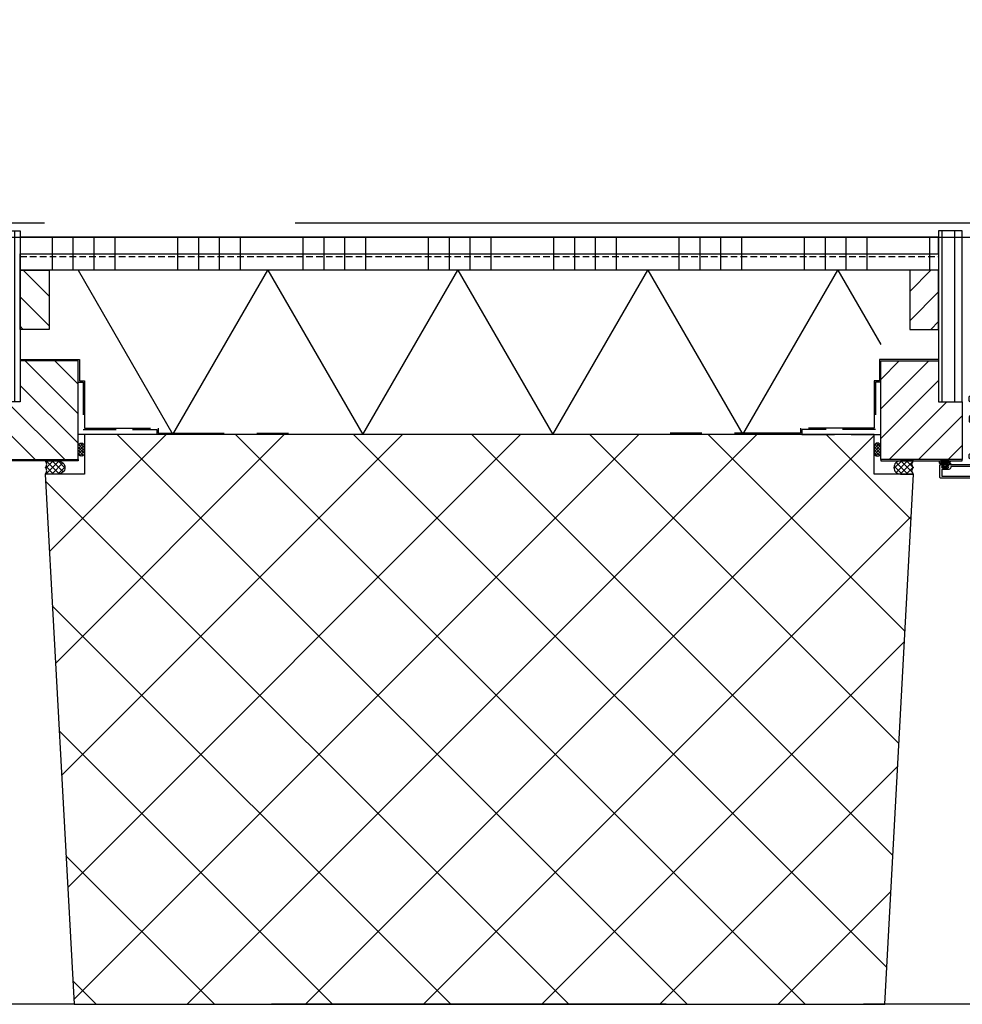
# Model space of a CAD drawing. Header units: millimetres. Extents: x 111285 to 237437, y -9513 to 52045.
# Tile 86 of 117: x 144133 to 144849, y 0 to 748. Entities that reach past the tile are written whole.
import ezdxf

# ---------------------------------------------------------------- set-up
doc = ezdxf.new("R2010")
doc.units = ezdxf.units.MM
doc.header["$LTSCALE"] = 100
for name, pattern in [('CENTER', [50.8, 31.75, -6.35, 6.35, -6.35]), ('DASHED', [0.75, 0.5, -0.25]), ('DASHED3', [4.5, 3, -1.5])]:
    doc.linetypes.add(name, pattern=pattern)
doc.layers.get('0').update_dxf_attribs({"color": 252})
for name, color, linetype in [('0-aanzicht', 252, 'Continuous'), ('0-afwerking', 252, 'Continuous'), ('0-arc-wanden', 252, 'Continuous'), ('0-arcering', 252, 'Continuous'), ('0-binnenwanden', 252, 'Continuous'), ('0-BUITENKOZIJNEN', 252, 'Continuous'), ('0-constructie', 252, 'Continuous'), ('0-HOOFDSTRAMIEN', 1, 'CENTER'), ('0-ISOLATIE', 252, 'Continuous'), ('0-METSTU', 252, 'Continuous')]:
    doc.layers.add(name, color=color, linetype=linetype)
doc.layers.add('X-ref binnenlijn', color=252, linetype='Continuous', plot=False)
pattern_1 = [(90, (330, 594), (-9.525, 2e-15), [])]
pattern_2 = [(90, (330, 594), (-95.25, 7e-15), []), (90, (345.875, 609.875), (-95.25, 7e-15), []), (90, (361.75, 625.75), (-95.25, 7e-15), []), (90, (377.625, 641.625), (-95.25, 7e-15), [])]
pattern_3 = [(315, (18341, 5e-10), (-11.22532, -11.22532), [])]
pattern_4 = [(225, (18319, 5e-10), (11.22532, -11.22532), [])]

# ---------------------------------------------------------------- blocks, each defined once
blk = doc.blocks.new('U-STRAMIEN')
at = {"layer": '0-HOOFDSTRAMIEN', "ltscale": 0.3}
blk.add_lwpolyline([(-5000, 0), (68000, 0)], dxfattribs=at)
blk = doc.blocks.new('770759block')
at = {"linetype": 'Continuous'}
for points in [[(20.88, -31.5, 0.126173), (20.73, -31.54), (19.25, -32.4), (18.7, -32.4, -0.414214), (18.5, -32.2), (18.5, -31.17, -0.609065), (18.82, -31.01, 1.936492), (18.82, -29.79, -0.609065), (18.5, -29.63), (18.5, -28.6), (18.5, -28.6, -0.534511), (18.78, -28.41), (18.78, -28.41), (20.2, -29, 0.376373), (22.08, -28.37), (22.69, -27.3, -0.267949), (23.12, -27.05), (25.5, -27.05, 0.414214), (26, -26.55), (26, -23.85, 0.414214), (25.7, -23.55), (25.1, -23.55, -1), (25.1, -22.55), (26.7, -22.55, -0.414214), (27.2, -23.05), (27.2, -26.55, 0.414214), (27.7, -27.05), (38.88, -27.05, -0.267949), (39.31, -27.3), (39.92, -28.37, 0.376373), (41.8, -29), (43.22, -28.41, -0.534511), (43.5, -28.6), (43.5, -29.63, -0.609065), (43.18, -29.79, 1.936492), (43.18, -31.01, -0.609065), (43.5, -31.17), (43.5, -32.2), (43.5, -32.2, -0.414214), (43.3, -32.4), (43.3, -32.4), (42.75, -32.4), (41.27, -31.54, 0.126173), (41.12, -31.5, -0.233397), (38.38, -30.07, 0.239087), (36.36, -29.05), (25.64, -29.05, 0.239087), (23.62, -30.07, -0.233397)], [(18.7, -45.6), (18.7, -45.6, 0.414214), (18.5, -45.8), (18.5, -46.83, 0.609065), (18.82, -46.99, -1.936492), (18.82, -48.21, 0.609065), (18.5, -48.37), (18.5, -49.4, 0.534511), (18.78, -49.59), (20.2, -49, -0.376373), (22.08, -49.63), (22.69, -50.7, 0.267949), (23.12, -50.95), (38.88, -50.95, 0.267949), (39.31, -50.7), (39.92, -49.63, -0.376373), (41.8, -49), (43.22, -49.59, 0.534511), (43.5, -49.4), (43.5, -48.37, 0.609065), (43.18, -48.21, -1.936492), (43.18, -46.99, 0.609065), (43.5, -46.83), (43.5, -45.8, 0.414214), (43.3, -45.6), (42.75, -45.6), (41.27, -46.46, -0.126173), (41.12, -46.5, 0.233397), (38.38, -47.93, -0.239087), (36.36, -48.95), (25.64, -48.95, -0.239087), (23.62, -47.93, 0.233397), (20.88, -46.5, -0.126173), (20.73, -46.46), (19.25, -45.6)]]:
    blk.add_lwpolyline(points, format="xyb", close=True, dxfattribs=at)
at = {"layer": '0-BUITENKOZIJNEN', "linetype": 'Continuous', "ltscale": 0.25}
blk.add_lwpolyline([(20.6, -31.61), (19.24, -32.4), (18.7, -32.4, -0.414214), (18.5, -32.2), (18.5, -28.4, -0.414214), (18.7, -28.2), (20.73, -29.04, 0.9366), (21.09, -29.22), (22.11, -27.45, 0.577375), (21.85, -27), (18.3, -27, -0.414214), (17.6, -26.3), (17.6, -23.8, -0.414214), (17.9, -23.5), (18.5, -23.5, 1), (18.5, -22.5), (15.3, -22.5, 0.412335), (14.5, -23.29, 0.416094), (14.7, -23.5), (15.9, -23.5, -0.414214), (16.1, -23.7), (16.1, -26.5, -0.414214), (15.6, -27), (2.29, -27, -0.410557), (1.79, -26.51), (1.6, -11), (1.6, -8.5, -0.414214), (2.1, -8), (3, -8, -0.414214), (3.2, -8.2), (3.2, -9.1, 1), (4, -9.1), (4, -6, 0.414214), (3.5, -5.5), (3.2, -5.5, 0.414214), (3, -5.7), (3, -6.3, -0.414214), (2.5, -6.8), (1.9, -6.8, -0.414214), (1.4, -6.3), (1.4, -1.7, -0.414214), (1.9, -1.2), (2.5, -1.2, -0.414214), (3, -1.7), (3, -2.3, 0.414214), (3.2, -2.5), (3.5, -2.5, 0.414214), (4, -2), (4, -0.5, 0.414214), (3.5, 0), (0.5, 0, 0.414214), (0, -0.5), (0, -77.5, 0.414214), (0.5, -78), (9.7, -78, 0.414214), (10.2, -77.5), (10.2, -76, 0.414214), (9.7, -75.5), (9.6, -75.5, 0.414214), (9.4, -75.7), (9.4, -76, -1), (7.8, -76), (7.8, -72, -1), (9.4, -72), (9.4, -72.3, 0.414214), (9.6, -72.5), (9.7, -72.5, 0.414214), (10.2, -72), (10.2, -51.5, -0.414214), (10.7, -51), (16.2, -51, -0.414214), (16.7, -51.5), (16.7, -54.6, -0.414214), (16.5, -54.8), (14.9, -54.8, 0.414214), (14.7, -55, 0.414214), (15.5, -55.8), (17.8, -55.8, 0.414214), (18.3, -55.3), (18.3, -51.2, -0.414214), (18.5, -51), (21.85, -51, 0.577351), (22.11, -50.55), (21.09, -48.78, 0.936617), (20.73, -48.96), (18.7, -49.8, -0.414214), (18.5, -49.6), (18.5, -45.8, -0.414214), (18.7, -45.6), (19.24, -45.6), (20.6, -46.39, 0.999993), (21, -46.39), (21, -46.04, 0.267949), (19.5, -43.44), (19, -43.15, -0.267949), (18.5, -42.29), (18.5, -35.71, -0.267949), (19, -34.85), (19.5, -34.56, 0.267949), (21, -31.96), (21, -31.61, 0.999992)], format="xyb", close=True, dxfattribs=at)
at = {"layer": '0-BUITENKOZIJNEN', "linetype": 'Continuous'}
for points in [[(58, -23.5, -0.536675), (57.82, -23.22, -0.301511), (59.66, -22), (61.5, -22, -0.414214), (62, -22.5), (62, -55.5, -0.414214), (61.5, -56), (59.66, -56, -0.301511), (57.82, -54.78, -0.536675), (58, -54.5), (59.7, -54.5, 0.414214), (60.2, -54), (60.2, -51.5, 0.414214), (59.7, -51), (46.2, -51, 0.414214), (45.7, -51.5), (45.7, -54, 0.414214), (46.2, -54.5), (47.6, -54.5, -0.553992), (47.78, -54.79, -0.287008), (46.16, -55.8), (43.4, -55.8, -0.414214), (42.4, -54.8), (42.4, -54.7, -0.414214), (42.6, -54.5), (43.8, -54.5, 0.414214), (44, -54.3), (44, -51.7, 0.414214), (43.3, -51), (43.3, -51), (40.63, -51), (40.63, -51, -0.57735), (40.37, -50.55), (40.74, -49.92), (41.37, -48.82, -1), (41.74, -48.97), (43.22, -49.59, 0.534511), (43.5, -49.4), (43.5, -49.4), (43.5, -45.8, 0.414214), (43.3, -45.6), (42.76, -45.6), (42.76, -45.6), (41.4, -46.39, -1.077346), (41, -46.42), (41, -46.04, -0.267949), (42.5, -43.44), (42.5, -43.44), (43, -43.15, 0.267949), (43.5, -42.29), (43.5, -39), (43.5, -39), (43.5, -35.71, 0.267949), (43, -34.85), (43, -34.85), (42.5, -34.56, -0.267949), (41, -31.96), (41, -31.96), (41, -31.58, -1.077346), (41.4, -31.61), (42.76, -32.4), (43.3, -32.4, 0.414214), (43.5, -32.2), (43.5, -32.2), (43.5, -28.6), (43.5, -28.6, 0.534511), (43.22, -28.41), (41.74, -29.03), (41.74, -29.03, -1), (41.37, -29.18), (41.37, -29.18), (40.74, -28.08), (40.74, -28.08), (40.37, -27.45, -0.57735), (40.63, -27), (40.63, -27), (43.3, -27, 0.414214), (44, -26.3), (44, -23.7, 0.414214), (43.8, -23.5), (42.6, -23.5, -0.414214), (42.4, -23.3), (42.4, -23.2, -0.414214), (43.4, -22.2), (46.16, -22.2, -0.287008), (47.78, -23.21, -0.553992), (47.6, -23.5), (46.2, -23.5, 0.414214), (45.7, -24), (45.7, -26.5, 0.414214), (46.2, -27), (59.7, -27, 0.414214), (60.2, -26.5), (60.2, -24, 0.414214), (59.7, -23.5)], [(1.4, -49.1), (1.4, -45.89, -0.414214), (1.6, -45.69), (1.8, -45.69, 0.414214), (2, -45.49), (2, -44.4, 0.414214), (1.8, -44.2), (1.6, -44.2, -0.414214), (1.4, -44), (1.4, -30.5, -0.414214), (1.6, -30.3), (1.8, -30.3, 0.414214), (2, -30.1), (2, -29, -0.414214), (2.2, -28.8), (3.3, -28.8, 0.414214), (3.5, -28.6, -0.414214), (3.7, -28.4), (14.99, -28.4, -0.414214), (15.19, -28.6, 0.414214), (15.39, -28.8), (16.5, -28.8, -0.414214), (16.7, -29), (16.7, -49, -0.414214), (16.5, -49.2), (15.4, -49.2, 0.414214), (15.2, -49.4, -0.414214), (15, -49.6), (10.4, -49.6, -0.414214), (10.2, -49.4, 0.414214), (10, -49.2), (9, -49.2, 0.414214), (8.8, -49.4, -0.414214), (8.6, -49.6), (1.9, -49.6, -0.414214)], [(60.6, -34), (60.6, -34), (60.6, -30.5), (60.6, -30.5, 0.414214), (60.4, -30.3, -0.414214), (60.2, -30.1), (60.2, -29), (60.2, -29, 0.414214), (60, -28.8), (58.9, -28.8, -0.414214), (58.7, -28.6, 0.414214), (58.5, -28.4), (47, -28.4), (47, -28.4, 0.414214), (46.8, -28.6, -0.414214), (46.6, -28.8), (45.5, -28.8, 0.414214), (45.3, -29), (45.3, -30.1), (45.3, -49), (45.3, -49, 0.414214), (45.5, -49.2), (46.6, -49.2, -0.414214), (46.8, -49.4, 0.414214), (47, -49.6), (58.5, -49.6, 0.414214), (58.7, -49.4), (58.7, -49.4, -0.414214), (58.9, -49.2), (58.9, -49.2), (60, -49.2, 0.414214), (60.2, -49), (60.2, -49), (60.2, -47.9), (60.2, -47.9, -0.414214), (60.4, -47.7), (60.4, -47.7, 0.414214), (60.6, -47.5), (60.6, -47.5)], [(6.1, -76.6), (1.9, -76.6, -0.414214), (1.4, -76.1), (1.4, -51.5, -0.414214), (1.9, -51), (8.3, -51, -0.414214), (8.8, -51.5), (8.8, -69.3, -0.414214), (8.3, -69.8), (8.1, -69.8, 0.414214), (6.6, -71.3), (6.6, -76.1, -0.414214)]]:
    blk.add_lwpolyline(points, format="xyb", close=True, dxfattribs=at)
blk = doc.blocks.new('onderlegger beganegrond')
at = {"layer": '0-arc-wanden', "ltscale": 0.1}
h = blk.add_hatch(dxfattribs=at)
h.set_pattern_fill('ANSI37', color=256, scale=20, style=0)
h.set_pattern_definition([(45, (14730, 594), (-44.9013, 44.9013), []), (135, (14730, 594), (-44.9013, -44.9013), [])])
h.paths.add_polyline_path([(18030, 403), (18000, 403), (18022, 0), (18638, 0), (18660, 403), (18630, 403), (18630, 433), (18030, 433)])
at = {"layer": '0-arcering', "ltscale": 0.1}
h = blk.add_hatch(dxfattribs=at)
h.set_pattern_fill('ANSI31', color=256, scale=3, angle=45, style=0)
h.set_pattern_definition(pattern_1)
h.paths.add_polyline_path([(17963, 588), (17981, 588), (17981, 458), (17963, 458)])
h = blk.add_hatch(dxfattribs=at)
h.set_pattern_fill('ANSI31', color=256, scale=3, angle=45, style=0)
h.set_pattern_definition(pattern_1)
h.paths.add_polyline_path([(18697, 588), (18679, 588), (18679, 458), (18697, 458)])
h = blk.add_hatch(dxfattribs=at)
h.set_pattern_fill('ANSI34', color=256, scale=5, angle=45, style=0)
h.set_pattern_definition(pattern_2)
h.paths.add_polyline_path([(17981, 570.5), (18679, 570.5), (18679, 583), (17981, 583)])
h = blk.add_hatch(dxfattribs=at)
h.set_pattern_fill('ANSI34', color=256, scale=5, angle=45, style=0)
h.set_pattern_definition(pattern_2)
h.paths.add_polyline_path([(17981, 570.5), (18679, 570.5), (18679, 558), (17981, 558)])
h = blk.add_hatch(dxfattribs=at)
h.set_pattern_fill('ANSI31', color=256, scale=5, style=0)
h.set_pattern_definition(pattern_3)
h.paths.add_polyline_path([(17981, 558), (18003, 558), (18003, 513), (17981, 513)])
h = blk.add_hatch(dxfattribs=at)
h.set_pattern_fill('ANSI31', color=256, scale=5, style=0)
h.set_pattern_definition(pattern_4)
h.paths.add_polyline_path([(18679, 558), (18657, 558), (18657, 513), (18679, 513)])
h = blk.add_hatch(dxfattribs=at)
h.set_pattern_fill('ANSI31', color=256, scale=5, style=0)
h.set_pattern_definition(pattern_3)
h.paths.add_polyline_path([(17963, 414), (18025, 414), (18025, 489), (17981, 489), (17981, 458), (17963, 458)])
h = blk.add_hatch(dxfattribs=at)
h.set_pattern_fill('ANSI31', color=256, scale=5, style=0)
h.set_pattern_definition(pattern_4)
h.paths.add_polyline_path([(18697, 414), (18635, 414), (18635, 489), (18679, 489), (18679, 458), (18697, 458)])
h = blk.add_hatch(dxfattribs=at)
h.set_pattern_fill('ANSI37', color=256, scale=0.5, angle=-90, style=0)
h.set_pattern_definition([(45, (-3665.5, -12018.1136), (1.12253202, -1.12253202), []), (315, (-3665.5, -12018.1136), (-1.12253202, -1.12253202), [])])
edge = h.paths.add_edge_path()
edge.add_line((18025, 419.11), (18025, 424.11))
edge.add_arc((18027.5, 424.11), 2.5, 90, 180, ccw=False)
edge.add_arc((18027.5, 424.11), 2.5, 0, 90, ccw=False)
edge.add_line((18030, 424.11), (18030, 419.11))
edge.add_arc((18027.5, 419.11), 2.5, -90, 0, ccw=False)
edge.add_arc((18027.5, 419.11), 2.5, 180, 270, ccw=False)
h = blk.add_hatch(dxfattribs=at)
h.set_pattern_fill('ANSI37', color=256, scale=0.5, angle=-90, style=0)
h.set_pattern_definition([(135, (40325.5, -12018.1136), (-1.12253202, -1.12253202), []), (225, (40325.5, -12018.1136), (1.12253202, -1.12253202), [])])
edge = h.paths.add_edge_path()
edge.add_line((18635, 419.11), (18635, 424.11))
edge.add_arc((18632.5, 424.11), 2.5, 360, 450)
edge.add_arc((18632.5, 424.11), 2.5, 90, 180)
edge.add_line((18630, 424.11), (18630, 419.11))
edge.add_arc((18632.5, 419.11), 2.5, 180, 270)
edge.add_arc((18632.5, 419.11), 2.5, 270, 360)
h = blk.add_hatch(dxfattribs=at)
h.set_pattern_fill('ANSI37', color=256, style=0)
h.set_pattern_definition([(315, (-6874.448, 43794), (-2.24506403, -2.24506403), []), (225, (-6874.448, 43794), (-2.24506403, 2.24506403), [])])
edge = h.paths.add_edge_path()
edge.add_line((18000, 413), (18010, 413))
edge.add_arc((18010, 408), 5, 0, 90, ccw=False)
edge.add_arc((18010, 408), 5, -90, 0, ccw=False)
edge.add_line((18010, 403), (18000, 403))
edge.add_arc((17998.15, 405.5), 3.11, 306.55916, 413.44084)
edge.add_arc((17998.15, 410.5), 3.11, 306.55916, 413.44084)
h = blk.add_hatch(dxfattribs=at)
h.set_pattern_fill('ANSI37', color=256, style=0)
h.set_pattern_definition([(225, (43534.448, 43794), (2.24506403, -2.24506403), []), (315, (43534.448, 43794), (2.24506403, 2.24506403), [])])
edge = h.paths.add_edge_path()
edge.add_line((18660, 413), (18650, 413))
edge.add_arc((18650, 408), 5, 90, 180)
edge.add_arc((18650, 408), 5, 180, 270)
edge.add_line((18650, 403), (18660, 403))
edge.add_arc((18661.85, 405.5), 3.11, 126.55916, 233.44084, ccw=False)
edge.add_arc((18661.85, 410.5), 3.11, 126.55916, 233.44084, ccw=False)
at = {"linetype": 'DASHED', "ltscale": 0.1}
blk.add_line((17981, 568.5), (18679, 568.5), dxfattribs=at)
at = {"linetype": 'DASHED', "ltscale": 0.5}
for points in [[(18029, 437), (18085, 437), (18085, 433), (18025, 433), (18025, 473), (18029, 473)], [(18631, 437), (18575, 437), (18575, 433), (18635, 433), (18635, 473), (18631, 473)]]:
    blk.add_lwpolyline(points, close=True, dxfattribs=at)
at = {"ltscale": 0.1}
for points in [[(18025, 419.11), (18025, 424.11, -0.414214), (18027.5, 426.61), (18027.5, 426.61, -0.414214), (18030, 424.11), (18030, 419.11, -0.414214), (18027.5, 416.61), (18027.5, 416.61, -0.414214)], [(18635, 419.11), (18635, 424.11, 0.414214), (18632.5, 426.61), (18632.5, 426.61, 0.414214), (18630, 424.11), (18630, 419.11, 0.414214), (18632.5, 416.61), (18632.5, 416.61, 0.414214)], [(18000, 413), (18010, 413, -0.414214), (18015, 408), (18015, 408, -0.414214), (18010, 403), (18000, 403, 0.503394), (18000, 408), (18000, 408, 0.503394)], [(18660, 413), (18650, 413, 0.414214), (18645, 408), (18645, 408, 0.414214), (18650, 403), (18660, 403, -0.503394), (18660, 408), (18660, 408, -0.503394)]]:
    blk.add_lwpolyline(points, format="xyb", close=True, dxfattribs=at)
for points in [[(17963, 414), (18025, 414), (18025, 413), (17963, 413)], [(18697, 414), (18635, 414), (18635, 413), (18697, 413)]]:
    blk.add_lwpolyline(points, close=True)
at = {"linetype": 'Continuous'}
for points in [[(18685.35, 409.31), (18686.05, 409.19), (18686.05, 408.79), (18684.69, 408), (18683.01, 408), (18681.65, 408.79), (18681.65, 409.19), (18682.35, 409.31, 0.36397), (18682.6, 409.6), (18682.6, 409.9, 0.414214), (18681.9, 410.6), (18680.2, 410.6, -0.414214), (18680, 410.8), (18680, 410.8), (18680, 410.8, -0.514348), (18680.75, 413.4), (18686.56, 413.4), (18686.56, 413.4, -0.131652), (18686.71, 413.36), (18686.71, 413.36), (18687.47, 412.92), (18687.47, 412.92, -0.244142), (18687.72, 412.53), (18687.72, 412.53, -0.396233), (18687.47, 412.21), (18687.47, 412.21), (18687.13, 412.15), (18687.13, 412.15, -0.170304), (18686.93, 412.19), (18686.93, 412.19), (18686.46, 412.46), (18686.46, 412.46, 0.131652), (18686.31, 412.5), (18686.31, 412.5), (18681.24, 412.5), (18681.24, 412.5, 0.491631), (18681.18, 412.43), (18681.18, 412.43), (18686.23, 412.4, -0.131652), (18686.48, 412.33), (18687.85, 411.54), (18687.85, 411.54, -0.267949), (18688.1, 411.11), (18688.1, 411.11), (18688.1, 410.8, -0.414214), (18687.9, 410.6), (18685.8, 410.6, 0.414214), (18685.1, 409.9), (18685.1, 409.6, 0.36397)], [(18680.54, 411.3), (18686.23, 411.3), (18686.23, 411.3), (18686.26, 411.33), (18686.26, 411.33), (18686.23, 411.3), (18686.23, 411.3, 0.414214), (18686.26, 411.33, 0.414214), (18686.26, 411.33), (18686.26, 411.47), (18686.26, 411.47, 0.414214), (18686.23, 411.5), (18686.23, 411.5), (18680.64, 411.5), (18680.64, 411.5, -0.450354), (18680.61, 411.53), (18680.61, 411.53, -0.124641), (18680.82, 412.07), (18680.82, 412.07), (18680.79, 412.12), (18680.79, 412.12, 0.506575), (18680.74, 412.12), (18680.74, 412.12, 0.161858), (18680.51, 411.4), (18680.51, 411.4), (18680.51, 411.33), (18680.51, 411.33, 0.414214)], [(18684.37, 408.98, -0.388879), (18684.17, 408.8), (18684.17, 408.8), (18683.53, 408.8), (18683.53, 408.8, -0.388879), (18683.33, 408.98), (18683.33, 408.98), (18683.22, 410.28), (18683.22, 410.28, -0.440011), (18683.42, 410.5), (18683.42, 410.5), (18684.28, 410.5), (18684.28, 410.5, -0.440011), (18684.48, 410.28), (18684.48, 410.28)]]:
    blk.add_lwpolyline(points, format="xyb", close=True, dxfattribs=at)
at = {"layer": '0-aanzicht', "linetype": 'DASHED3'}
blk.add_lwpolyline([(64822, 0), (15, 0), (15, 15), (0, 15), (0, 44373), (15, 44373), (15, 44388), (33060, 44388)], dxfattribs=at)
at = {"layer": '0-afwerking', "linetype": 'DASHED'}
for points in [[(17981, 490), (18026, 490), (18026, 474), (18030, 474), (18030, 438), (18086, 438), (18086, 434), (18185, 434)], [(18679, 490), (18634, 490), (18634, 474), (18630, 474), (18630, 438), (18574, 438), (18574, 434), (18475, 434)]]:
    blk.add_lwpolyline(points, dxfattribs=at)
at = {"layer": '0-binnenwanden', "ltscale": 0.1}
for points in [[(17963, 588), (17981, 588), (17981, 458), (17963, 458)], [(18697, 588), (18679, 588), (18679, 458), (18697, 458)], [(17981, 558), (18003, 558), (18003, 513), (17981, 513)], [(18679, 558), (18657, 558), (18657, 513), (18679, 513)], [(17963, 414), (18025, 414), (18025, 489), (17981, 489), (17981, 458), (17963, 458)], [(18697, 414), (18635, 414), (18635, 489), (18679, 489), (18679, 458), (18697, 458)]]:
    blk.add_lwpolyline(points, close=True, dxfattribs=at)
at = {"layer": '0-constructie', "ltscale": 10}
blk.add_lwpolyline([(18030, 403), (18000, 403), (18022, 0), (18638, 0), (18660, 403), (18630, 403), (18630, 433), (18030, 433)], close=True, dxfattribs=at)
at = {"layer": '0-ISOLATIE', "ltscale": 0.1}
for points in [[(18025, 558), (18097.17, 433), (18169.34, 558)], [(18169.34, 558), (18241.51, 433), (18313.68, 558)], [(18313.68, 558), (18385.84, 433), (18458.01, 558)], [(18458.01, 558), (18530.18, 433), (18602.35, 558)], [(18602.35, 558), (18635, 501.45)]]:
    blk.add_lwpolyline(points, dxfattribs=at)
at = {"layer": '0-METSTU', "ltscale": 0.1}
for points in [[(17981, 570.5), (18679, 570.5), (18679, 583), (17981, 583)], [(17981, 570.5), (18679, 570.5), (18679, 558), (17981, 558)]]:
    blk.add_lwpolyline(points, close=True, dxfattribs=at)
at = {"layer": 'X-ref binnenlijn'}
blk.add_lwpolyline([(65120, 12574), (32630, 12574), (32630, 12638), (7405, 12638), (7405, 16138), (32630, 16138), (32630, 29144), (7405, 29144), (7405, 32644), (32630, 32644), (32630, 43805), (583, 43805), (583, 583), (43680, 583)], dxfattribs=at)
at = {"linetype": 'Continuous', "ltscale": 0.25, "extrusion": (0, 0, -1), "zscale": -1, "rotation": 90}
blk.add_blockref('770759block', (-18758, 400), dxfattribs=at)

msp = doc.modelspace()

# ---------------------------------------------------------------- linework, layer by layer
at = {"layer": '0-BUITENKOZIJNEN', "linetype": 'Continuous', "ltscale": 0.25}
msp.add_lwpolyline([(144909.5, 400), (144832.5, 400, -0.414214), (144832, 400.5), (144832, 409.7, -0.414214), (144832.5, 410.2), (144834, 410.2, -0.414214), (144834.5, 409.7), (144834.5, 409.6, -0.414214), (144834.3, 409.4), (144834, 409.4, 1), (144834, 407.8), (144838, 407.8, 1), (144838, 409.4), (144837.7, 409.4, -0.414214), (144837.5, 409.6), (144837.5, 409.7, -0.414214), (144838, 410.2), (144858.5, 410.2, 0.414214)], format="xyb", dxfattribs=at)
at = {"layer": '0-BUITENKOZIJNEN', "linetype": 'Continuous'}
msp.add_lwpolyline([(144833.4, 406.1), (144833.4, 401.9, 0.414214), (144833.9, 401.4), (144858.5, 401.4, 0.414214), (144859, 401.9), (144859, 408.3, 0.414214), (144858.5, 408.8), (144840.7, 408.8, 0.414214), (144840.2, 408.3), (144840.2, 408.1, -0.414214), (144838.7, 406.6), (144833.9, 406.6, 0.414214)], format="xyb", close=True, dxfattribs=at)

# ---------------------------------------------------------------- block references
msp.add_blockref('onderlegger beganegrond', (126152, 0))
at = {"layer": '0-HOOFDSTRAMIEN'}
msp.add_blockref('U-STRAMIEN', (126482, 594), dxfattribs=at)

doc.saveas('drawing.dxf')
